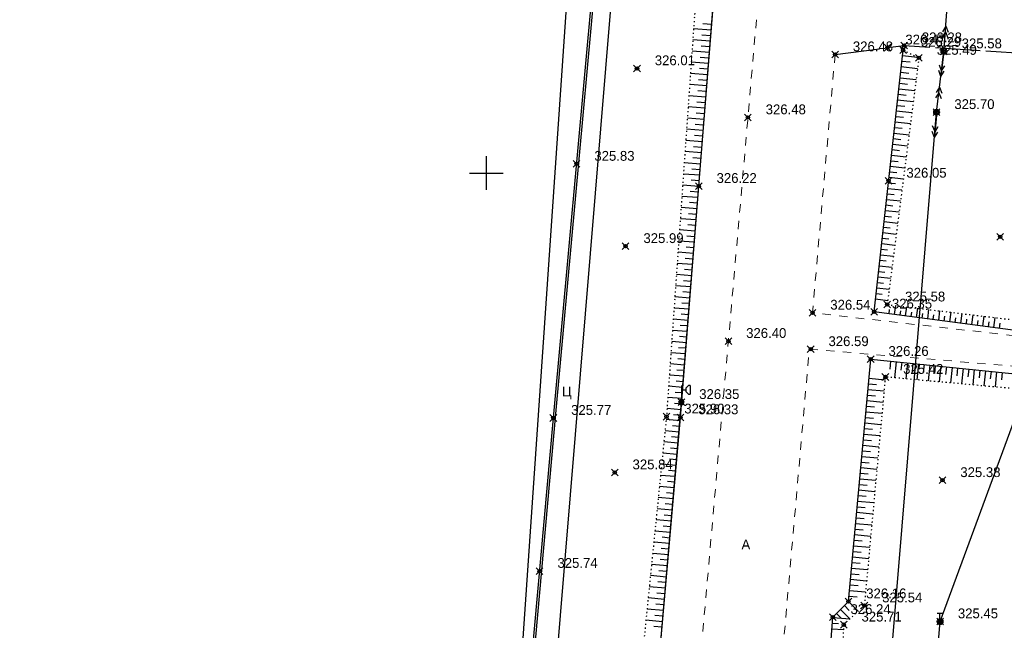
# Model space of a CAD drawing. Header units: metres. Extents: x 707528 to 709248, y 4308395 to 4311045.
# Tile 41 of 104: x 708137 to 708225, y 4309204 to 4309259. Entities that reach past the tile are written whole.
import ezdxf

# ---------------------------------------------------------------- set-up
doc = ezdxf.new("R2010")
doc.units = ezdxf.units.M
doc.header["$LTSCALE"] = 0.5
doc.header["$PDMODE"] = 35
doc.header["$PDSIZE"] = 0.3
for name, pattern in [('Auto_Street_NotBorder_Line_m1', [3, 1.5, -1.5]), ('ДОРОГИ_СТРОЯЩ', [9, 8, -1]), ('Контура низ откосов  Штриховая 0.1-0.5 - - - - - - -', [0.6, 0.1, -0.5])]:
    doc.linetypes.add(name, pattern=pattern)
for name, color, linetype in [('(001) Сетка', 92, 'Continuous'), ('(004) Точки рельефа', 7, 'Continuous'), ('(016) Кабель', 1, 'Continuous'), ('(019) Связь', 3, 'ИК_КАБ_СВЯЗИ'), ('(022) Возд. Линии', 7, 'Continuous'), ('(025) Дорога', 7, 'Continuous'), ('(035) Откосы', 7, 'Continuous'), ('(040) Ограда', 7, 'Continuous')]:
    doc.layers.add(name, color=color, linetype=linetype)
doc.layers.add('AUTO#_ROADS_EXIST_L', color=7, linetype='Continuous', lineweight=15, true_color=0x000000)
doc.styles.add('BM-431', font='txt')
doc.styles.add('D-431', font='txt')
doc.styles.add('S', font='txtwr', dxfattribs={"oblique": 15})
doc.styles.get("Standard").update_dxf_attribs({"font": 'txt.shx'})
doc.linetypes.add('ИК_КАБ_СВЯЗИ', pattern='A,4,["o",Standard,S=0.5,R=0,X=0,Y=-0.125],4,-2', length=10)
doc.linetypes.add('ИК_Э_КАБ_ВН', pattern='A,8,-2,["<<",Standard,S=1,R=0,X=0,Y=-0.5],8,[">>",Standard,S=1,R=0,X=-1,Y=-0.5],-2', length=20)
doc.linetypes.add('ИК_Э_КАБ_НН', pattern='A,8,-2,["<",Standard,S=1,R=0,X=0,Y=-0.5],8,[">",Standard,S=1,R=0,X=-0.5,Y=-0.5],-2', length=20)
doc.linetypes.add('ОГРАДА_М_1М', pattern='A,2.5,["о",Standard,S=1,R=0,X=0,Y=-0.35],0.5,["0",Standard,S=0.5,R=0,X=-0.3,Y=-0.25],2.5', length=5.5)

# ---------------------------------------------------------------- blocks, each defined once
blk = doc.blocks.new('strela1')
at = {"layer": '(022) Возд. Линии'}
for p, q in [((-2, 0), (-1.5, 0.25)), ((0, 0), (-2, 0)), ((-2, 0), (-1.5, -0.25)), ((-1.5, 0), (-1, 0.25)), ((-1.5, 0), (-1, -0.25))]:
    blk.add_line(p, q, dxfattribs=at)
blk = doc.blocks.new('strela2')
at = {"layer": '(022) Возд. Линии'}
for p, q in [((0, 0), (2, 0)), ((1.5, 0), (1, 0.25)), ((1.5, 0), (1, -0.25)), ((2, 0), (1.5, 0.25)), ((2, 0), (1.5, -0.25))]:
    blk.add_line(p, q, dxfattribs=at)
blk = doc.blocks.new('STOLB')
at = {"layer": '(022) Возд. Линии'}
blk.add_circle((0, 0), 0.25, dxfattribs=at)
blk = doc.blocks.new('*X145')
at = {"color": 0}
for p, q in [((9.58, 5.27), (10.41, 5.27)), ((9.59, 5.29), (10.4, 5.29)), ((9.59, 5.28), (10.41, 5.28)), ((9.6, 5.3), (10.39, 5.3)), ((9.61, 5.31), (10.38, 5.31)), ((9.62, 5.32), (10.37, 5.32)), ((9.63, 5.33), (10.37, 5.33)), ((9.64, 5.34), (10.36, 5.34)), ((9.65, 5.35), (10.35, 5.35)), ((9.66, 5.36), (10.34, 5.36)), ((9.67, 5.37), (10.32, 5.37)), ((9.68, 5.38), (10.31, 5.38)), ((9.69, 5.39), (10.3, 5.39)), ((9.71, 5.4), (10.29, 5.4)), ((9.72, 5.41), (10.27, 5.41)), ((9.74, 5.42), (10.26, 5.42)), ((9.75, 5.43), (10.24, 5.43)), ((9.77, 5.44), (10.22, 5.44)), ((9.79, 5.45), (10.2, 5.45)), ((9.82, 5.46), (10.18, 5.46)), ((9.85, 5.47), (10.15, 5.47)), ((9.88, 5.48), (10.11, 5.48)), ((9.94, 5.49), (10.05, 5.49)), ((9.5, 5.08), (10.49, 5.08)), ((9.5, 5.07), (10.49, 5.07)), ((9.5, 5.06), (10.49, 5.06)), ((9.5, 5.05), (10.49, 5.05)), ((9.5, 5.04), (10.49, 5.04)), ((9.5, 5.03), (10.49, 5.03)), ((9.5, 5.02), (10.5, 5.02)), ((9.5, 5.01), (10.5, 5.01)), ((9.5, 5), (10.5, 5)), ((9.5, 4.99), (10.5, 4.99)), ((9.5, 4.98), (10.5, 4.98)), ((9.5, 4.97), (10.5, 4.97)), ((9.5, 4.96), (10.49, 4.96)), ((9.5, 4.95), (10.49, 4.95)), ((9.5, 4.94), (10.49, 4.94)), ((9.5, 4.93), (10.49, 4.93)), ((9.5, 4.92), (10.49, 4.92)), ((9.5, 4.91), (10.49, 4.91)), ((9.5, 4.9), (10.49, 4.9)), ((9.51, 5.12), (10.48, 5.12)), ((9.51, 5.11), (10.48, 5.11)), ((9.51, 5.1), (10.48, 5.1)), ((9.51, 5.09), (10.49, 5.09)), ((9.51, 4.89), (10.49, 4.89)), ((9.51, 4.88), (10.48, 4.88)), ((9.51, 4.87), (10.48, 4.87)), ((9.51, 4.86), (10.48, 4.86)), ((9.52, 5.16), (10.47, 5.16)), ((9.52, 5.15), (10.47, 5.15)), ((9.52, 5.14), (10.47, 5.14)), ((9.52, 5.13), (10.48, 5.13)), ((9.52, 4.85), (10.48, 4.85)), ((9.52, 4.84), (10.47, 4.84)), ((9.52, 4.83), (10.47, 4.83)), ((9.53, 5.18), (10.46, 5.18)), ((9.53, 5.17), (10.46, 5.17)), ((9.53, 4.82), (10.47, 4.82)), ((9.53, 4.81), (10.46, 4.81)), ((9.53, 4.8), (10.46, 4.8)), ((9.54, 5.2), (10.45, 5.2)), ((9.54, 5.19), (10.46, 5.19)), ((9.54, 4.79), (10.45, 4.79)), ((9.54, 4.78), (10.45, 4.78)), ((9.55, 5.22), (10.44, 5.22)), ((9.55, 5.21), (10.45, 5.21)), ((9.55, 4.77), (10.44, 4.77)), ((9.55, 4.76), (10.44, 4.76)), ((9.56, 5.24), (10.43, 5.24)), ((9.56, 5.23), (10.44, 5.23)), ((9.56, 4.75), (10.43, 4.75)), ((9.56, 4.74), (10.43, 4.74)), ((9.57, 5.26), (10.42, 5.26)), ((9.57, 5.25), (10.43, 5.25)), ((9.57, 4.73), (10.42, 4.73)), ((9.58, 4.72), (10.41, 4.72)), ((9.58, 4.71), (10.41, 4.71)), ((9.59, 4.7), (10.4, 4.7)), ((9.6, 4.69), (10.39, 4.69)), ((9.61, 4.68), (10.39, 4.68)), ((9.61, 4.67), (10.38, 4.67)), ((9.62, 4.66), (10.37, 4.66)), ((9.63, 4.65), (10.36, 4.65)), ((9.64, 4.64), (10.35, 4.64)), ((9.65, 4.63), (10.34, 4.63)), ((9.66, 4.62), (10.33, 4.62)), ((9.67, 4.61), (10.32, 4.61)), ((9.69, 4.6), (10.31, 4.6)), ((9.7, 4.59), (10.29, 4.59)), ((9.71, 4.58), (10.28, 4.58)), ((9.73, 4.57), (10.26, 4.57)), ((9.75, 4.56), (10.25, 4.56)), ((9.76, 4.55), (10.23, 4.55)), ((9.78, 4.54), (10.21, 4.54)), ((9.81, 4.53), (10.18, 4.53)), ((9.83, 4.52), (10.16, 4.52)), ((9.87, 4.51), (10.12, 4.51)), ((9.91, 4.5), (10.08, 4.5))]:
    blk.add_line(p, q, dxfattribs=at)
blk = doc.blocks.new('I01070')
at = {"color": 0}
blk.add_circle((0.05, 0.03), 0.5, dxfattribs=at)
blk.add_blockref('*X145', (-9.95, -4.96), dxfattribs=at)
blk = doc.blocks.new('I0195')
at = {"layer": '(016) Кабель', "color": 0, "linetype": 'ИК_Э_КАБ_ВН'}
for p, q in [((-0.275, 0.74), (0.225, 0.74)), ((-0.025, 0.24), (-0.025, 0.74))]:
    blk.add_line(p, q, dxfattribs=at)
at = {"layer": '(016) Кабель', "color": 0, "linetype": 'ИК_Э_КАБ_ВН', "xscale": 0.5, "yscale": 0.5, "zscale": 0.5}
blk.add_blockref('I01070', (-0.025, -0.01), dxfattribs=at)
blk = doc.blocks.new('U1111')
for p, q in [((0.1, 0.45), (0.1, 2.95)), ((0.1, 2.2), (0.85, 2.2)), ((1.28934, 2.95), (0.85, 2.51066)), ((0.85, 2.51066), (0.85, 1.88934)), ((0.85, 1.88934), (1.28934, 1.45)), ((1.6, 2.95), (1.28934, 2.95)), ((1.6, 2.95), (1.6, 1.45)), ((0, 0.05), (0.1, 0.05)), ((0, -0.05), (0, 0.05)), ((0.1, 0.05), (0.1, -0.05)), ((1.28934, 1.45), (1.6, 1.45)), ((0.1, -0.05), (0, -0.05))]:
    blk.add_line(p, q)
blk.add_lwpolyline([(0.55, 0), (0.3, 0.433013), (-0.2, 0.433013), (-0.45, 0), (-0.2, -0.433013), (0.3, -0.433013)], close=True)
at = {"color": 4, "style": 'S', "oblique": 15}
blk.add_attdef('Z', (1.142936, -1.391276), '', height=2, dxfattribs=at)
blk = doc.blocks.new('Setka')
at = {"layer": '(001) Сетка'}
for p, q in [((0, 1.5), (0, -1.5)), ((-1.5, 0), (1.5, 0))]:
    blk.add_line(p, q, dxfattribs=at)

msp = doc.modelspace()

# ---------------------------------------------------------------- linework, layer by layer
at = {"layer": '(016) Кабель', "linetype": 'ИК_Э_КАБ_НН', "elevation": 325.652, "flags": 128}
msp.add_lwpolyline([(708148.162, 4308651.703), (708151.497, 4308692.413), (708155.946, 4308744.121), (708160.092, 4308792.083), (708165.82, 4308866.029), (708169.045, 4308905.959), (708172.399, 4308947.612), (708175.762, 4308988.142), (708178.982, 4309025.586), (708182.201, 4309063.201), (708185.813, 4309103.866), (708189.128, 4309144.32), (708192.281, 4309183.205), (708195.859, 4309224.798), (708198.741, 4309260.796), (708202.87, 4309309.735), (708206.45, 4309354.347), (708209.623, 4309392.715), (708213.998, 4309431.241), (708217.888, 4309470.551), (708222.285, 4309519.973), (708227.646, 4309584.985), (708230.7, 4309620.035), (708233.599, 4309650.662), (708236.608, 4309686.642), (708239.917, 4309725.258), (708242.964, 4309758.871), (708245.88, 4309791.491), (708249.037, 4309830.224), (708251.639, 4309862.09), (708254.553, 4309895.438), (708258.525, 4309939.873), (708262.105, 4309983.745), (708265.007, 4310017.023), (708267.691, 4310050.026), (708270.438, 4310083.372), (708274.286, 4310124.617), (708277.622, 4310164.745), (708280.245, 4310192.848), (708282.134, 4310214.069), (708285.192, 4310249.54), (708287.519, 4310279.257), (708289.716, 4310303.87), (708292.577, 4310337.274), (708295.609, 4310373.419), (708298.169, 4310403.778), (708301.105, 4310436.102), (708303.908, 4310468.222), (708306.247, 4310494.557), (708309.271, 4310529.231), (708312.329, 4310564.702), (708314.656, 4310594.419), (708316.853, 4310619.032), (708319.714, 4310652.436), (708322.746, 4310688.581), (708325.306, 4310718.94), (708328.242, 4310751.264), (708331.045, 4310783.384), (708331.607, 4310789.716)], dxfattribs=at)
at = {"layer": '(019) Связь', "flags": 128}
for points, elevation in [([(708317.145, 4310790.996), (708301.016, 4310609.687), (708256.741, 4310111.973), (708241.57, 4309932.293), (708189.214, 4309312.333), (708166.334, 4308981.07), (708160.318, 4308915.535), (708146.619, 4308758.228), (708137.034, 4308632.496), (708137.034, 4308632.496), (708137.034, 4308632.496), (708136.895, 4308567.223), (708136.888, 4308563.897)], 324.516), ([(708153.006, 4308571.818), (708156.993, 4308609.509), (708156.993, 4308609.509), (708174.147, 4308666.959), (708174.323, 4308670.733), (708195.362, 4308919.928), (708204.073, 4309029.859), (708218.911, 4309205.253), (708226.164, 4309224.91), (708236.601, 4309425.449), (708237.563, 4309445.941), (708241.532, 4309518.706), (708251.542, 4309611.078), (708253.161, 4309631.293), (708257.428, 4309700.42), (708258.881, 4309712.256), (708269.326, 4309836.622), (708270.394, 4309849.381), (708278.265, 4309932.284), (708280.616, 4309944.696), (708295.324, 4310108.263), (708303.766, 4310173.623), (708303.348, 4310191.009), (708305.187, 4310238.893), (708306.696, 4310249.894), (708308.615, 4310273.087), (708309.889, 4310281.813), (708320.552, 4310401.57), (708321.594, 4310412.943), (708336.888, 4310582.457), (708345.287, 4310694.486), (708346.981, 4310695.558), (708355.083, 4310696.931), (708358.134, 4310696.437)], 325.431)]:
    msp.add_lwpolyline(points, dxfattribs=dict(at, elevation=elevation))
at = {"layer": '(022) Возд. Линии', "elevation": -1.937, "flags": 128}
msp.add_lwpolyline([(708173.508, 4308716.069), (708180.426, 4308788.09), (708187.561, 4308888.99), (708190.623, 4308921.469), (708195.781, 4308976.19), (708203.64, 4309069.965), (708211.44, 4309164.292), (708218.596, 4309250.651), (708219.251, 4309256.066), (708222.239, 4309295.887), (708225.833, 4309339.604), (708227.553, 4309406.946), (708237.806, 4309505.385), (708242.302, 4309555.66), (708248.423, 4309625.619), (708247.859, 4309642.821), (708220.321, 4309644.936)], dxfattribs=at)
at = {"layer": '(025) Дорога', "elevation": 325.745, "flags": 128}
msp.add_lwpolyline([(708193.008, 4309314.253), (708194.025, 4309314.086), (708178.741, 4309129.778), (708176.27, 4309130.116), (708178.346, 4309152.544), (708181.068, 4309183.605), (708184.673, 4309223.756), (708188.173, 4309262.058), (708192.787, 4309310.132), (708193.008, 4309314.253)], dxfattribs=at)
at = {"layer": '(025) Дорога', "linetype": 'ДОРОГИ_СТРОЯЩ', "elevation": 325.447, "flags": 128}
msp.add_lwpolyline([(708209.552, 4309255.794), (708214.229, 4309256.406), (708215.697, 4309256.598), (708248.874, 4309254.412), (708251.05, 4309252.16), (708250.12, 4309239.323), (708255.039, 4309239.119)], dxfattribs=at)
at = {"layer": '(035) Откосы'}
for p, q in [((708196.945, 4309258.119, 325.699), (708198.512, 4309257.995, 325.699)), ((708197.766, 4309258.555, 325.699), (708198.551, 4309258.493, 325.699)), ((708196.876, 4309257.123, 325.699), (708198.433, 4309257, 325.699)), ((708197.691, 4309257.56, 325.699), (708198.472, 4309257.498, 325.699)), ((708196.806, 4309256.128, 325.699), (708198.354, 4309256.005, 325.699)), ((708197.617, 4309256.564, 325.699), (708198.393, 4309256.502, 325.699)), ((708197.543, 4309255.568, 325.699), (708198.314, 4309255.507, 325.699)), ((708215.56, 4309255.703, -0.295), (708216.889, 4309255.556, -0.295)), ((708196.737, 4309255.132, 325.699), (708198.275, 4309255.01, 325.699)), ((708197.469, 4309254.573, 325.699), (708198.235, 4309254.512, 325.699)), ((708215.451, 4309254.716, -0.295), (708216.904, 4309254.555, -0.295)), ((708215.506, 4309255.209, -0.295), (708216.237, 4309255.129, -0.295)), ((708196.667, 4309254.136, 325.699), (708198.196, 4309254.014, 325.699)), ((708197.394, 4309253.577, 325.699), (708198.156, 4309253.517, 325.699)), ((708215.342, 4309253.73, -0.295), (708216.778, 4309253.571, -0.295)), ((708215.397, 4309254.223, -0.295), (708216.119, 4309254.143, -0.295)), ((708196.597, 4309253.14, 325.699), (708198.117, 4309253.019, 325.699)), ((708215.233, 4309252.743, -0.295), (708216.651, 4309252.586, -0.295)), ((708215.287, 4309253.236, -0.295), (708216.001, 4309253.157, -0.295)), ((708196.528, 4309252.144, 325.699), (708198.038, 4309252.024, 325.699)), ((708197.32, 4309252.582, 325.699), (708198.077, 4309252.522, 325.699)), ((708215.124, 4309251.757, -0.295), (708216.525, 4309251.602, -0.295)), ((708215.178, 4309252.25, -0.295), (708215.883, 4309252.172, -0.295)), ((708196.458, 4309251.148, 325.699), (708197.959, 4309251.029, 325.699)), ((708197.246, 4309251.586, 325.699), (708197.998, 4309251.526, 325.699)), ((708215.069, 4309251.263, -0.295), (708215.765, 4309251.186, -0.295)), ((708196.389, 4309250.152, 325.699), (708197.88, 4309250.034, 325.699)), ((708197.171, 4309250.591, 325.699), (708197.92, 4309250.531, 325.699)), ((708214.96, 4309250.277, -0.295), (708215.648, 4309250.201, -0.295)), ((708215.015, 4309250.77, -0.295), (708216.399, 4309250.617, -0.295)), ((708196.319, 4309249.156, 325.699), (708197.801, 4309249.038, 325.699)), ((708197.097, 4309249.595, 325.699), (708197.841, 4309249.536, 325.699)), ((708214.851, 4309249.29, -0.295), (708215.53, 4309249.215, -0.295)), ((708214.905, 4309249.784, -0.295), (708216.272, 4309249.632, -0.295)), ((708197.023, 4309248.599, 325.699), (708197.762, 4309248.541, 325.699)), ((708214.742, 4309248.304, -0.295), (708215.412, 4309248.23, -0.295)), ((708214.796, 4309248.797, -0.295), (708216.146, 4309248.648, -0.295)), ((708196.249, 4309248.16, 325.699), (708197.722, 4309248.043, 325.699)), ((708196.949, 4309247.604, 325.699), (708197.683, 4309247.546, 325.699)), ((708214.687, 4309247.81, -0.295), (708216.019, 4309247.663, -0.295)), ((708196.18, 4309247.164, 325.699), (708197.643, 4309247.048, 325.699)), ((708196.874, 4309246.608, 325.699), (708197.604, 4309246.551, 325.699)), ((708214.578, 4309246.824, -0.295), (708215.893, 4309246.678, -0.295)), ((708214.632, 4309247.317, -0.295), (708215.294, 4309247.244, -0.295)), ((708196.11, 4309246.168, 325.699), (708197.564, 4309246.053, 325.699)), ((708196.8, 4309245.613, 325.699), (708197.525, 4309245.555, 325.699)), ((708214.469, 4309245.837, -0.295), (708215.767, 4309245.694, -0.295)), ((708214.523, 4309246.331, -0.295), (708215.177, 4309246.258, -0.295)), ((708196.041, 4309245.172, 325.699), (708197.485, 4309245.058, 325.699)), ((708214.36, 4309244.851, -0.295), (708215.64, 4309244.709, -0.295)), ((708214.414, 4309245.344, -0.295), (708215.059, 4309245.273, -0.295)), ((708195.971, 4309244.176, 325.699), (708197.407, 4309244.063, 325.699)), ((708196.726, 4309244.617, 325.699), (708197.446, 4309244.56, 325.699)), ((708214.25, 4309243.864, -0.295), (708215.514, 4309243.724, -0.295)), ((708214.305, 4309244.358, -0.295), (708214.941, 4309244.287, -0.295)), ((708195.901, 4309243.18, 325.699), (708197.328, 4309243.067, 325.699)), ((708196.652, 4309243.622, 325.699), (708197.367, 4309243.565, 325.699)), ((708214.196, 4309243.371, -0.295), (708214.823, 4309243.302, -0.295)), ((708195.832, 4309242.185, 325.699), (708197.249, 4309242.072, 325.699)), ((708196.577, 4309242.626, 325.699), (708197.288, 4309242.57, 325.699)), ((708214.087, 4309242.385, -0.295), (708214.705, 4309242.316, -0.295)), ((708214.141, 4309242.878, -0.295), (708215.387, 4309242.74, -0.295)), ((708195.762, 4309241.189, 325.699), (708197.17, 4309241.077, 325.699)), ((708196.503, 4309241.631, 325.699), (708197.209, 4309241.575, 325.699)), ((708213.977, 4309241.398, -0.295), (708214.588, 4309241.33, -0.295)), ((708214.032, 4309241.891, -0.295), (708215.261, 4309241.755, -0.295)), ((708196.429, 4309240.635, 325.699), (708197.13, 4309240.579, 325.699)), ((708213.868, 4309240.411, -0.295), (708214.47, 4309240.345, -0.295)), ((708213.923, 4309240.905, -0.295), (708215.135, 4309240.771, -0.295)), ((708195.693, 4309240.193, 325.699), (708197.091, 4309240.082, 325.699)), ((708196.355, 4309239.639, 325.699), (708197.051, 4309239.584, 325.699)), ((708213.814, 4309239.918, -0.295), (708215.008, 4309239.786, -0.295)), ((708195.623, 4309239.197, 325.699), (708197.012, 4309239.087, 325.699)), ((708196.28, 4309238.644, 325.699), (708196.972, 4309238.589, 325.699)), ((708213.704, 4309238.932, -0.295), (708214.882, 4309238.801, -0.295)), ((708213.759, 4309239.425, -0.295), (708214.352, 4309239.359, -0.295)), ((708195.554, 4309238.201, 325.699), (708196.933, 4309238.091, 325.699)), ((708213.595, 4309237.945, -0.295), (708214.755, 4309237.817, -0.295)), ((708213.65, 4309238.438, -0.295), (708214.234, 4309238.374, -0.295)), ((708195.484, 4309237.205, 325.699), (708196.854, 4309237.096, 325.699)), ((708196.206, 4309237.648, 325.699), (708196.893, 4309237.594, 325.699)), ((708213.486, 4309236.959, -0.295), (708214.629, 4309236.832, -0.295)), ((708213.541, 4309237.452, -0.295), (708214.116, 4309237.388, -0.295)), ((708195.414, 4309236.209, 325.699), (708196.775, 4309236.101, 325.699)), ((708196.132, 4309236.653, 325.699), (708196.815, 4309236.599, 325.699)), ((708213.377, 4309235.972, -0.295), (708214.503, 4309235.847, -0.295)), ((708213.432, 4309236.465, -0.295), (708213.999, 4309236.403, -0.295)), ((708195.345, 4309235.213, 325.699), (708196.696, 4309235.106, 325.699)), ((708196.058, 4309235.657, 325.699), (708196.736, 4309235.603, 325.699)), ((708213.322, 4309235.479, -0.295), (708213.881, 4309235.417, -0.295)), ((708195.275, 4309234.217, 325.699), (708196.617, 4309234.111, 325.699)), ((708195.983, 4309234.662, 325.699), (708196.657, 4309234.608, 325.699)), ((708213.213, 4309234.492, -0.295), (708213.763, 4309234.431, -0.295)), ((708213.268, 4309234.986, -0.295), (708214.376, 4309234.863, -0.295)), ((708195.909, 4309233.666, 325.699), (708196.578, 4309233.613, 325.699)), ((708213.159, 4309233.999, -0.295), (708214.25, 4309233.878, -0.295)), ((708214.853, 4309232.623, -0.295), (708214.957, 4309233.407, -0.295)), ((708195.206, 4309233.221, 325.699), (708196.538, 4309233.115, 325.699)), ((708195.835, 4309232.671, 325.699), (708196.499, 4309232.618, 325.699)), ((708214.361, 4309232.688, -0.295), (708214.412, 4309233.077, -0.295)), ((708215.345, 4309232.558, -0.295), (708215.397, 4309232.953, -0.295)), ((708215.837, 4309232.493, -0.295), (708215.942, 4309233.288, -0.295)), ((708216.329, 4309232.428, -0.295), (708216.382, 4309232.828, -0.295)), ((708216.821, 4309232.363, -0.295), (708216.928, 4309233.169, -0.295)), ((708217.313, 4309232.298, -0.295), (708217.367, 4309232.704, -0.295)), ((708217.805, 4309232.232, -0.295), (708217.913, 4309233.051, -0.295)), ((708218.297, 4309232.167, -0.295), (708218.351, 4309232.579, -0.295)), ((708218.789, 4309232.102, -0.295), (708218.899, 4309232.932, -0.295)), ((708219.281, 4309232.037, -0.295), (708219.336, 4309232.455, -0.295)), ((708219.773, 4309231.972, -0.295), (708219.884, 4309232.813, -0.295)), ((708220.757, 4309231.842, -0.295), (708220.87, 4309232.694, -0.295)), ((708221.741, 4309231.711, -0.295), (708221.855, 4309232.576, -0.295)), ((708222.725, 4309231.581, -0.295), (708222.841, 4309232.457, -0.295)), ((708195.136, 4309232.225, 325.699), (708196.459, 4309232.12, 325.699)), ((708195.761, 4309231.675, 325.699), (708196.42, 4309231.623, 325.699)), ((708220.265, 4309231.907, -0.295), (708220.321, 4309232.33, -0.295)), ((708221.249, 4309231.777, -0.295), (708221.306, 4309232.206, -0.295)), ((708222.233, 4309231.646, -0.295), (708222.29, 4309232.081, -0.295)), ((708223.217, 4309231.516, -0.295), (708223.275, 4309231.957, -0.295)), ((708223.709, 4309231.451, -0.295), (708223.826, 4309232.338, -0.295)), ((708224.201, 4309231.386, -0.295), (708224.26, 4309231.832, -0.295)), ((708195.066, 4309231.229, 325.699), (708196.38, 4309231.125, 325.699)), ((708195.686, 4309230.679, 325.699), (708196.341, 4309230.627, 325.699)), ((708194.997, 4309230.233, 325.699), (708196.301, 4309230.13, 325.699)), ((708194.927, 4309229.237, 325.699), (708196.223, 4309229.135, 325.699)), ((708195.612, 4309229.684, 325.699), (708196.262, 4309229.632, 325.699)), ((708194.858, 4309228.242, 325.699), (708196.144, 4309228.14, 325.699)), ((708195.538, 4309228.688, 325.699), (708196.183, 4309228.637, 325.699)), ((708214.502, 4309228.458, 325.463), (708214.429, 4309227.737, 325.463)), ((708214.999, 4309228.407, 325.463), (708214.853, 4309226.97, 325.463)), ((708215.496, 4309228.357, 325.463), (708215.424, 4309227.641, 325.463)), ((708215.994, 4309228.306, 325.463), (708215.849, 4309226.88, 325.463)), ((708216.491, 4309228.256, 325.463), (708216.419, 4309227.545, 325.463)), ((708216.988, 4309228.205, 325.463), (708216.844, 4309226.79, 325.463)), ((708217.485, 4309228.155, 325.463), (708217.414, 4309227.449, 325.463)), ((708217.983, 4309228.104, 325.463), (708217.84, 4309226.699, 325.463)), ((708218.48, 4309228.053, 325.463), (708218.409, 4309227.354, 325.463)), ((708194.788, 4309227.246, 325.699), (708196.065, 4309227.144, 325.699)), ((708195.463, 4309227.693, 325.699), (708196.104, 4309227.642, 325.699)), ((708218.977, 4309228.003, 325.463), (708218.836, 4309226.609, 325.463)), ((708219.475, 4309227.952, 325.463), (708219.404, 4309227.258, 325.463)), ((708219.972, 4309227.902, 325.463), (708219.831, 4309226.518, 325.463)), ((708220.469, 4309227.851, 325.463), (708220.399, 4309227.162, 325.463)), ((708220.966, 4309227.801, 325.463), (708220.827, 4309226.428, 325.463)), ((708221.464, 4309227.75, 325.463), (708221.394, 4309227.067, 325.463)), ((708221.961, 4309227.7, 325.463), (708221.823, 4309226.338, 325.463)), ((708222.458, 4309227.649, 325.463), (708222.389, 4309226.971, 325.463)), ((708222.955, 4309227.599, 325.463), (708222.818, 4309226.247, 325.463)), ((708223.453, 4309227.548, 325.463), (708223.384, 4309226.875, 325.463)), ((708223.95, 4309227.498, 325.463), (708223.814, 4309226.157, 325.463)), ((708224.447, 4309227.447, 325.463), (708224.379, 4309226.779, 325.463)), ((708195.389, 4309226.697, 325.699), (708196.025, 4309226.647, 325.699)), ((708212.523, 4309226.434, 325.463), (708213.244, 4309226.367, 325.463)), ((708212.569, 4309226.931, 325.463), (708214.009, 4309226.799, 325.463)), ((708194.718, 4309226.25, 325.699), (708195.986, 4309226.149, 325.699)), ((708195.315, 4309225.702, 325.699), (708195.946, 4309225.652, 325.699)), ((708212.432, 4309225.438, 325.463), (708213.152, 4309225.372, 325.463)), ((708212.478, 4309225.936, 325.463), (708213.918, 4309225.803, 325.463)), ((708194.649, 4309225.254, 325.699), (708195.907, 4309225.154, 325.699)), ((708195.241, 4309224.706, 325.699), (708195.867, 4309224.656, 325.699)), ((708212.386, 4309224.94, 325.463), (708213.827, 4309224.808, 325.463)), ((708194.579, 4309224.258, 325.699), (708195.828, 4309224.159, 325.699)), ((708195.166, 4309223.71, 325.699), (708195.788, 4309223.661, 325.699)), ((708212.295, 4309223.945, 325.463), (708213.735, 4309223.812, 325.463)), ((708212.34, 4309224.443, 325.463), (708213.061, 4309224.376, 325.463)), ((708194.503, 4309223.273, 325.699), (708195.747, 4309223.164, 325.699)), ((708212.203, 4309222.949, 325.463), (708213.644, 4309222.817, 325.463)), ((708212.249, 4309223.447, 325.463), (708212.969, 4309223.381, 325.463)), ((708194.403, 4309222.279, 325.699), (708195.66, 4309222.169, 325.699)), ((708195.078, 4309222.721, 325.699), (708195.703, 4309222.667, 325.699)), ((708212.112, 4309221.954, 325.463), (708213.553, 4309221.822, 325.463)), ((708212.157, 4309222.452, 325.463), (708212.878, 4309222.385, 325.463)), ((708194.302, 4309221.286, 325.699), (708195.572, 4309221.175, 325.699)), ((708194.984, 4309221.727, 325.699), (708195.616, 4309221.672, 325.699)), ((708212.066, 4309221.456, 325.463), (708212.786, 4309221.39, 325.463)), ((708194.202, 4309220.293, 325.699), (708195.485, 4309220.18, 325.699)), ((708194.891, 4309220.733, 325.699), (708195.529, 4309220.678, 325.699)), ((708211.974, 4309220.461, 325.463), (708212.695, 4309220.395, 325.463)), ((708212.02, 4309220.958, 325.463), (708213.461, 4309220.826, 325.463)), ((708194.102, 4309219.299, 325.699), (708195.398, 4309219.186, 325.699)), ((708194.797, 4309219.74, 325.699), (708195.442, 4309219.683, 325.699)), ((708211.883, 4309219.465, 325.463), (708212.604, 4309219.399, 325.463)), ((708211.929, 4309219.963, 325.463), (708213.37, 4309219.831, 325.463)), ((708194.703, 4309218.746, 325.699), (708195.354, 4309218.689, 325.699)), ((708211.791, 4309218.47, 325.463), (708212.512, 4309218.404, 325.463)), ((708211.837, 4309218.968, 325.463), (708213.278, 4309218.835, 325.463)), ((708194.002, 4309218.306, 325.699), (708195.311, 4309218.191, 325.699)), ((708194.609, 4309217.752, 325.699), (708195.267, 4309217.694, 325.699)), ((708211.746, 4309217.972, 325.463), (708213.187, 4309217.84, 325.463)), ((708193.901, 4309217.313, 325.699), (708195.224, 4309217.197, 325.699)), ((708194.516, 4309216.758, 325.699), (708195.18, 4309216.7, 325.699)), ((708211.654, 4309216.977, 325.463), (708213.096, 4309216.844, 325.463)), ((708211.7, 4309217.474, 325.463), (708212.421, 4309217.408, 325.463)), ((708193.801, 4309216.319, 325.699), (708195.137, 4309216.202, 325.699)), ((708194.422, 4309215.764, 325.699), (708195.093, 4309215.705, 325.699)), ((708211.563, 4309215.981, 325.463), (708213.004, 4309215.849, 325.463)), ((708211.608, 4309216.479, 325.463), (708212.329, 4309216.413, 325.463)), ((708193.701, 4309215.326, 325.699), (708195.049, 4309215.208, 325.699)), ((708211.471, 4309214.986, 325.463), (708212.913, 4309214.853, 325.463)), ((708211.517, 4309215.483, 325.463), (708212.238, 4309215.417, 325.463)), ((708193.6, 4309214.333, 325.699), (708194.962, 4309214.213, 325.699)), ((708194.328, 4309214.77, 325.699), (708195.006, 4309214.711, 325.699)), ((708211.38, 4309213.99, 325.463), (708212.822, 4309213.858, 325.463)), ((708211.425, 4309214.488, 325.463), (708212.146, 4309214.422, 325.463)), ((708193.5, 4309213.339, 325.699), (708194.875, 4309213.219, 325.699)), ((708194.234, 4309213.776, 325.699), (708194.919, 4309213.716, 325.699)), ((708211.334, 4309213.492, 325.463), (708212.055, 4309213.426, 325.463)), ((708193.4, 4309212.346, 325.699), (708194.788, 4309212.224, 325.699)), ((708194.141, 4309212.782, 325.699), (708194.831, 4309212.722, 325.699)), ((708211.242, 4309212.497, 325.463), (708211.963, 4309212.431, 325.463)), ((708211.288, 4309212.995, 325.463), (708212.73, 4309212.862, 325.463)), ((708194.047, 4309211.788, 325.699), (708194.744, 4309211.727, 325.699)), ((708211.151, 4309211.501, 325.463), (708211.872, 4309211.435, 325.463)), ((708211.197, 4309211.999, 325.463), (708212.639, 4309211.867, 325.463)), ((708193.3, 4309211.353, 325.699), (708194.701, 4309211.23, 325.699)), ((708193.953, 4309210.794, 325.699), (708194.657, 4309210.733, 325.699)), ((708211.059, 4309210.506, 325.463), (708211.781, 4309210.44, 325.463)), ((708211.105, 4309211.004, 325.463), (708212.547, 4309210.871, 325.463)), ((708193.199, 4309210.359, 325.699), (708194.614, 4309210.235, 325.699)), ((708193.86, 4309209.8, 325.699), (708194.57, 4309209.738, 325.699)), ((708211.014, 4309210.008, 325.463), (708212.456, 4309209.876, 325.463)), ((708193.099, 4309209.366, 325.699), (708194.526, 4309209.241, 325.699)), ((708193.766, 4309208.806, 325.699), (708194.483, 4309208.744, 325.699)), ((708210.922, 4309209.013, 325.463), (708212.365, 4309208.88, 325.463)), ((708210.968, 4309209.511, 325.463), (708211.689, 4309209.444, 325.463)), ((708192.999, 4309208.373, 325.699), (708194.439, 4309208.246, 325.699)), ((708210.831, 4309208.017, 325.463), (708212.273, 4309207.885, 325.463)), ((708210.876, 4309208.515, 325.463), (708211.598, 4309208.449, 325.463)), ((708192.898, 4309207.379, 325.699), (708194.352, 4309207.252, 325.699)), ((708193.672, 4309207.812, 325.699), (708194.396, 4309207.749, 325.699)), ((708210.734, 4309207.024, 325.463), (708211.605, 4309206.155, 325.463)), ((708210.785, 4309207.52, 325.463), (708211.506, 4309207.453, 325.463)), ((708192.798, 4309206.386, 325.699), (708194.265, 4309206.257, 325.699)), ((708193.578, 4309206.818, 325.699), (708194.308, 4309206.754, 325.699)), ((708210.028, 4309206.316, 325.463), (708210.872, 4309205.475, 325.463)), ((708210.381, 4309206.67, 325.463), (708210.81, 4309206.243, 325.463)), ((708192.698, 4309205.392, 325.699), (708194.178, 4309205.263, 325.699)), ((708193.485, 4309205.825, 325.699), (708194.221, 4309205.76, 325.699)), ((708209.34, 4309205.6, 325.463), (708210.883, 4309205.485, 325.463)), ((708209.675, 4309205.962, 325.463), (708210.091, 4309205.548, 325.463)), ((708193.391, 4309204.831, 325.699), (708194.134, 4309204.765, 325.699)), ((708209.265, 4309204.604, 325.463), (708210.299, 4309204.526, 325.463)), ((708209.303, 4309205.102, 325.463), (708209.843, 4309205.062, 325.463))]:
    msp.add_line(p, q, dxfattribs=at)
at = {"layer": '(035) Откосы', "linetype": 'Контура низ откосов  Штриховая 0.1-0.5 - - - - - - -'}
for points, elevation in [([(708210.106, 4309409.087), (708208.004, 4309409.087), (708207.68, 4309400.928), (708207.233, 4309398.657), (708206.309, 4309392.824), (708203.001, 4309381.419), (708198.769, 4309380.45), (708197.173, 4309366.755), (708201.194, 4309361.378), (708204.158, 4309357.668), (708203.912, 4309352.809), (708200.93, 4309308.323), (708197.235, 4309262.265), (708194.527, 4309223.51), (708190.461, 4309183.235), (708187.578, 4309145.668), (708186.01, 4309131.041), (708184.019, 4309130.027), (708182.137, 4309130.027), (708182.207, 4309128.831)], 325.699), ([(708215.615, 4309256.196), (708217.024, 4309255.488), (708214.201, 4309233.498), (708236.692, 4309230.788), (708240.364, 4309231.906), (708241.951, 4309234.494), (708242.76, 4309234.676)], -0.295), ([(708240.069, 4309224.681), (708214.032, 4309227.045), (708212.162, 4309206.672), (708210.323, 4309204.965), (708208.146, 4309164.84), (708199.574, 4309069.781), (708191.911, 4308976.082), (708187.034, 4308929.911)], 325.942)]:
    msp.add_lwpolyline(points, dxfattribs=dict(at, elevation=elevation))
at = {"layer": '(035) Откосы', "flags": 128}
for points, elevation in [([(708242.76, 4309234.676), (708241.448, 4309231.19), (708237.099, 4309229.679), (708213.033, 4309232.864), (708215.615, 4309256.196)], -0.295), ([(708185.743, 4308929.704), (708190.187, 4308976.413), (708198.213, 4309070.155), (708206.311, 4309165.125), (708209.342, 4309205.628), (708210.74, 4309207.03), (708212.726, 4309228.638), (708240.187, 4309225.848), (708240.069, 4309224.681)], 325.463)]:
    msp.add_lwpolyline(points, dxfattribs=dict(at, elevation=elevation))
at = {"layer": '(040) Ограда', "linetype": 'ОГРАДА_М_1М', "elevation": 325.652, "flags": 128}
msp.add_lwpolyline([(708163.026, 4309131.89), (708176.1, 4309130.422), (708178.156, 4309152.519), (708180.842, 4309183.149), (708184.445, 4309223.391), (708187.931, 4309261.53), (708192.634, 4309309.707), (708177.884, 4309310.951)], dxfattribs=at)
at = {"elevation": 325.699, "flags": 128}
msp.add_lwpolyline([(708182.207, 4309128.831), (708184.171, 4309128.83), (708185.997, 4309129.793), (708187.165, 4309130.817), (708188.976, 4309145.583), (708192.179, 4309182.459), (708195.771, 4309223.441), (708198.835, 4309262.074), (708202.591, 4309308.367), (708206.341, 4309352.923), (708205.687, 4309358.122), (708201.866, 4309361.928), (708197.948, 4309367.093), (708199.35, 4309379.764), (708203.77, 4309380.397), (708207.35, 4309392.841), (708208.759, 4309398.218), (708209.84, 4309400.238), (708210.106, 4309409.087)], dxfattribs=at)
at = {"color": 0, "linetype": 'ByBlock', "lineweight": -2, "transparency": 16777216}
for p in [(708214.229, 4309256.406, 326.473), (708215.615, 4309256.196, 326.288), (708215.697, 4309256.598, 326.282), (708219.251, 4309256.066, 325.579), (708209.552, 4309255.794, 326.477), (708217.024, 4309255.488, 325.486), (708191.901, 4309254.554, 326.015), (708218.596, 4309250.651, 325.695), (708201.784, 4309250.181, 326.48), (708186.515, 4309246.038, 325.826), (708214.324, 4309244.53, 326.05), (708197.407, 4309244.063, 326.221), (708224.273, 4309239.533, 325.48), (708190.887, 4309238.702, 325.991), (708214.201, 4309233.498, 325.58), (708207.542, 4309232.764, 326.542), (708213.033, 4309232.864, 326.347), (708200.043, 4309230.244, 326.397), (708207.378, 4309229.516, 326.588), (708212.726, 4309228.638, 326.256), (708214.032, 4309227.045, 325.417), (708195.859, 4309224.798, 326.351), (708184.445, 4309223.391, 325.773), (708194.527, 4309223.51, 325.901), (708195.771, 4309223.441, 326.334), (708189.918, 4309218.532, 325.839), (708219.127, 4309217.84, 325.379), (708183.223, 4309209.747, 325.737), (708210.74, 4309207.03, 326.165), (708212.162, 4309206.672, 325.54), (708209.342, 4309205.628, 326.237), (708210.323, 4309204.965, 325.713), (708218.911, 4309205.253, 325.448)]:
    msp.add_point(p, dxfattribs=at)
at = {"layer": 'AUTO#_ROADS_EXIST_L', "linetype": 'Auto_Street_NotBorder_Line_m1', "lineweight": 15, "elevation": -0.295, "flags": 128}
for points in [[(708187.447, 4309418.997), (708207.105, 4309417.371), (708209.087, 4309416.59), (708210.744, 4309415.075), (708215.867, 4309409.98), (708213.056, 4309379.858), (708210.358, 4309354.012), (708207.923, 4309320.534), (708200.32, 4309233.396), (708193.9, 4309160.317), (708191.283, 4309130.51), (708188, 4309128.236), (708183.971, 4309125.772), (708180.815, 4309125.213), (708162.607, 4309126.782)], [(708209.552, 4309255.794), (708207.542, 4309232.764), (708240.83, 4309228.999), (708245.136, 4309238.3), (708250.12, 4309239.323)], [(708246.484, 4309208.64), (708247.734, 4309223.55), (708240.738, 4309226.754), (708207.258, 4309229.526), (708201.122, 4309159.683), (708193.27, 4309070.245), (708184.949, 4308976.938), (708181.081, 4308926.261), (708224.126, 4308925.827)]]:
    msp.add_lwpolyline(points, dxfattribs=at)

# ---------------------------------------------------------------- block references
at = {"layer": '(001) Сетка'}
msp.add_blockref('Setka', (708178.465, 4309245.231), dxfattribs=at)
at = {"layer": '(019) Связь', "color": 0}
msp.add_blockref('I0195', (708218.911, 4309205.238, 325.153), dxfattribs=at)
at = {"layer": '(022) Возд. Линии'}
for name, p, rotation in [('strela2', (708219.27, 4309256.315, -1.937), 85.70880780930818), ('strela1', (708219.22, 4309255.816, -1.937), 82.91999931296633), ('strela2', (708218.626, 4309250.899, -1.937), 83.10299294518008), ('strela1', (708218.576, 4309250.4, -1.937), 85.49494706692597)]:
    msp.add_blockref(name, p, dxfattribs=dict(at, rotation=rotation))
for p in [(708219.251, 4309256.066, -1.937), (708218.596, 4309250.651, -1.937)]:
    msp.add_blockref('STOLB', p, dxfattribs=at)
at = {"layer": '(022) Возд. Линии', "xscale": 0.5, "yscale": 0.5, "zscale": 0.5}
msp.add_blockref('U1111', (708195.834, 4309224.798, 325.652), dxfattribs=at)

# ---------------------------------------------------------------- texts
at = {"layer": '(004) Точки рельефа', "style": 'D-431'}
for s, p in [('326.47', (708215.815, 4309256.691, 326.473)), ('326.29', (708217.201, 4309256.481, 326.288)), ('326.28', (708217.283, 4309256.883, 326.282)), ('325.58', (708220.837, 4309256.349, 325.579)), ('326.48', (708211.138, 4309256.08, 326.477)), ('325.49', (708218.61, 4309255.772, 325.486)), ('326.01', (708193.487, 4309254.84, 326.015)), ('325.70', (708220.182, 4309250.934, 325.695)), ('326.48', (708203.37, 4309250.467, 326.48)), ('325.83', (708188.101, 4309246.322, 325.826)), ('326.05', (708215.91, 4309244.815, 326.05)), ('326.22', (708198.993, 4309244.348, 326.221)), ('325.99', (708192.473, 4309238.987, 325.991)), ('325.58', (708215.787, 4309233.781, 325.58)), ('326.54', (708209.128, 4309233.049, 326.542)), ('326.35', (708214.619, 4309233.149, 326.347)), ('326.40', (708201.629, 4309230.529, 326.397)), ('326.59', (708208.964, 4309229.801, 326.588)), ('326.26', (708214.312, 4309228.923, 326.256)), ('325.42', (708215.618, 4309227.326, 325.417)), ('326.35', (708197.445, 4309225.083, 326.351)), ('325.77', (708186.031, 4309223.672, 325.773)), ('325.90', (708196.113, 4309223.794, 325.901)), ('326.33', (708197.357, 4309223.726, 326.334)), ('325.84', (708191.504, 4309218.815, 325.839)), ('325.38', (708220.713, 4309218.124, 325.379)), ('325.74', (708184.81, 4309210.029, 325.737)), ('326.16', (708212.326, 4309207.315, 326.165)), ('325.54', (708213.748, 4309206.953, 325.54)), ('326.24', (708210.928, 4309205.913, 326.237)), ('325.71', (708211.909, 4309205.246, 325.713)), ('325.45', (708220.497, 4309205.534, 325.448))]:
    msp.add_text(s, height=0.875, dxfattribs=at).set_placement(p)
at = {"layer": '(025) Дорога', "linetype": 'ДОРОГИ_СТРОЯЩ', "style": 'BM-431'}
for s, p in [('Ц', (708185.207, 4309225.317, -0.295)), ('A', (708201.213, 4309211.678, -0.295))]:
    msp.add_text(s, height=0.875, dxfattribs=at).set_placement(p)

doc.saveas('drawing.dxf')
